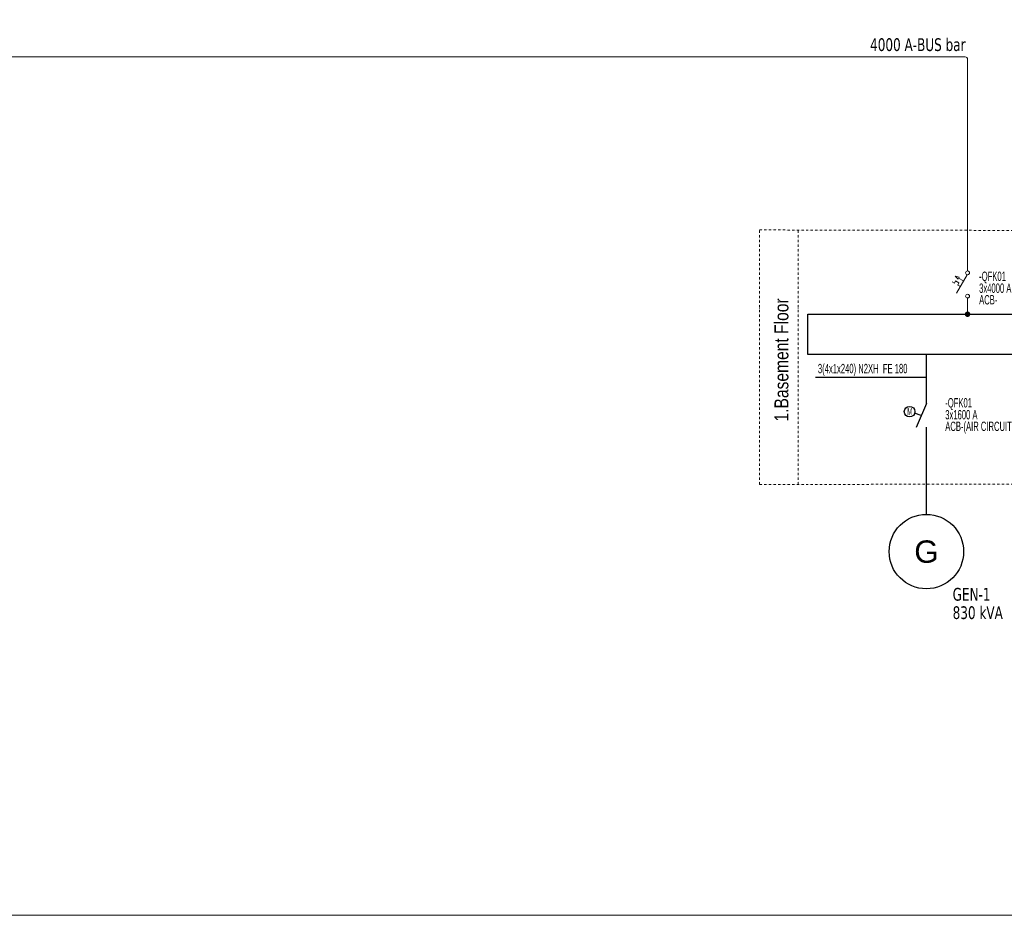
# Model space of a CAD drawing. Header units: millimetres. Extents: x -249865 to 125158, y -30755 to 173378.
# Tile 10 of 34: x -140765 to -119617, y 89278 to 108522. Entities that reach past the tile are written whole.
import ezdxf
from ezdxf.enums import TextEntityAlignment as Align

# ---------------------------------------------------------------- set-up
doc = ezdxf.new("R2010")
doc.units = ezdxf.units.MM
doc.linetypes.add('DASHDOT', pattern=[1, 0.5, -0.25, 0, -0.25])
for name, color, linetype, lineweight in [('A-XREF-MIMARI-2$0$M_NOTE', 8, 'Continuous', 5), ('E-TP-BARA-P', 6, 'Continuous', 18), ('E-TP-CIZIM', 3, 'Continuous', 13), ('E-TP-CIZIM-TEXT', 150, 'Continuous', 13), ('E_PANO-CERCEVE', 1, 'Continuous', 9)]:
    doc.layers.add(name, color=color, linetype=linetype, lineweight=lineweight)
for name, color, linetype in [('CERCEVE', 7, 'Continuous'), ('E_PANO-CIZIM', 7, 'Continuous'), ('E_PANO_YAZI', 1, 'Continuous'), ('KDmuh-1', 50, 'Continuous'), ('KDmuh-salter', 4, 'Continuous'), ('KDmuh-yazı1', 7, 'Continuous')]:
    doc.layers.add(name, color=color, linetype=linetype)
doc.styles.add('EM-TP-ANTET-TT', font='arial.ttf', dxfattribs={"width": 0.8, "height": 150})
doc.styles.add('EM-TP-YAZI-SHX', font='swisscl.ttf', dxfattribs={"width": 0.6})
doc.styles.add('EMP-YAZI', font='arial.ttf', dxfattribs={"width": 0.8, "height": 150})
doc.styles.add('VEGA', font='swisscl.ttf')
doc.styles.add('VG-BLOK-YAZI', font='tahoma.ttf', dxfattribs={"height": 1})

msp = doc.modelspace()

# ---------------------------------------------------------------- linework, layer by layer
for p, q in [((-123669, 100841, 0), (-121290, 100841, 0)), ((-121290, 100272, 0), (-121510, 99761, 0))]:
    msp.add_line(p, q)
at = {"layer": 'A-XREF-MIMARI-2$0$M_NOTE', "color": 7}
msp.add_lwpolyline([(-249865, 89278), (120135, 89278), (120135, 173378), (-249865, 173378)], close=True, dxfattribs=at)
at = {"layer": 'CERCEVE', "elevation": 0}
msp.add_lwpolyline([(-123840, 102193), (-98081, 102193), (-98081, 101327), (-123840, 101327)], close=True, dxfattribs=at)
at = {"layer": 'E-TP-BARA-P', "color": 1}
msp.add_line((-164663, 107722, 0), (-120455, 107722, 0), dxfattribs=at)
at = {"layer": 'E-TP-BARA-P', "linetype": 'Continuous'}
msp.add_line((-120405, 102193, 0), (-120405, 102550, 0), dxfattribs=at)
at = {"layer": 'E-TP-CIZIM', "color": 1, "linetype": 'Continuous'}
msp.add_line((-120405, 103124, 0), (-120405, 107672, 0), dxfattribs=at)
at = {"layer": 'E-TP-CIZIM'}
for p, q in [((-120415, 103042, 0), (-120644, 102644, 0)), ((-120493, 102908, 0), (-120597, 102967, 0))]:
    msp.add_line(p, q, dxfattribs=at)
at = {"layer": 'E-TP-CIZIM', "elevation": 0, "flags": 128}
msp.add_lwpolyline([(-120611, 102945), (-120584, 102993), (-120670, 103010)], close=True, dxfattribs=at)
msp.add_lwpolyline([(-120561, 102787), (-120617, 102819), (-120590, 102867), (-120662, 102908), (-120689, 102860), (-120738, 102887)], dxfattribs=at)
at = {"layer": 'E-TP-CIZIM', "linetype": 'Continuous', "const_width": 59.3, "elevation": 0}
msp.add_lwpolyline([(-120435, 102193, 1), (-120376, 102193, 1)], format="xyb", close=True, dxfattribs=at)
at = {"layer": 'E-TP-CIZIM'}
for centre in [(-120405, 103082, 0), (-120405, 102582, 0)]:
    msp.add_circle(centre, 41.6, dxfattribs=at)
at = {"layer": 'E-TP-CIZIM', "color": 1, "linetype": 'Continuous'}
msp.add_arc((-120455, 107672, 0), 50, 360, 90, dxfattribs=at)
at = {"layer": 'E_PANO-CERCEVE', "linetype": 'DASHDOT', "ltscale": 100}
for p, q in [((-124877, 98534, 0), (-124877, 104004, 0)), ((-124877, 104004, 0), (-96916, 103954, 0)), ((-124043, 98534, 0), (-124043, 104004, 0)), ((-124877, 98534, 0), (-96916, 98584, 0))]:
    msp.add_line(p, q, dxfattribs=at)
at = {"layer": 'E_PANO-CIZIM', "ltscale": 100}
for p, q in [((-121290, 100272, 0), (-121290, 101327, 0)), ((-121290, 97893, 0), (-121290, 99768, 0))]:
    msp.add_line(p, q, dxfattribs=at)
msp.add_circle((-121290, 97093, 0), 800, dxfattribs=at)
at = {"layer": 'KDmuh-1'}
msp.add_circle((-121651, 100100, 0), 114, dxfattribs=at)
at = {"layer": 'KDmuh-salter'}
msp.add_line((-121400, 100017, 0), (-121542, 100065, 0), dxfattribs=at)

# ---------------------------------------------------------------- texts
at = {"style": 'EM-TP-ANTET-TT', "width": 0.8}
msp.add_text('1.Basement Floor', height=300, rotation=90, dxfattribs=at).set_placement((-124164, 101211, 0), align=Align.BOTTOM_CENTER)
at = {"layer": 'E-TP-CIZIM-TEXT', "width": 0.8}
for s, height, style, p in [('4000 A-BUS bar', 273.6, 'VG-BLOK-YAZI', (-122499, 107849, 896)), ('-QFK01', 200, 'EM-TP-YAZI-SHX', (-120157, 102909, 0)), ('3x4000 A', 200, 'EM-TP-YAZI-SHX', (-120157, 102653, 0)), ('ACB-', 200, 'EM-TP-YAZI-SHX', (-120157, 102404, 0)), ('3(4x1x240) N2XH  FE 180', 200, 'EM-TP-YAZI-SHX', (-123620, 100926, 0)), ('-QFK01', 200, 'EM-TP-YAZI-SHX', (-120885, 100190, 0)), ('3x1600 A', 200, 'EM-TP-YAZI-SHX', (-120885, 99934, 0)), ('ACB-(AIR CIRCUIT BREAKER)', 200, 'EM-TP-YAZI-SHX', (-120885, 99685, 0)), ('GEN-1', 273.6, 'VG-BLOK-YAZI', (-120726, 96039, 896)), ('830 kVA', 273.6, 'VG-BLOK-YAZI', (-120726, 95644, 896))]:
    msp.add_text(s, height=height, dxfattribs=dict(at, style=style)).set_placement(p)
at = {"layer": 'E_PANO_YAZI', "style": 'EMP-YAZI'}
msp.add_text('G', height=480, dxfattribs=at).set_placement((-121290, 97093, 0), align=Align.MIDDLE)
at = {"layer": 'KDmuh-yazı1', "style": 'VEGA', "width": 0.7}
msp.add_text('M', height=150, dxfattribs=at).set_placement((-121702, 100028, 0))

doc.saveas('drawing.dxf')
